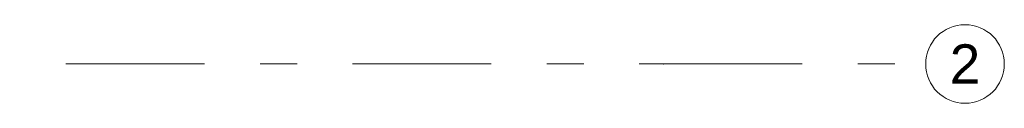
# Model space of a CAD drawing. Header units: millimetres. Extents: x -47038 to 86296, y -75637 to 48966.
# Tile 48 of 174: x -30518 to -26761, y 8630 to 8930. Entities that reach past the tile are written whole.
import ezdxf
from ezdxf.enums import TextEntityAlignment as Align

# ---------------------------------------------------------------- set-up
doc = ezdxf.new("R2010")
doc.units = ezdxf.units.MM
doc.linetypes.add('Przerywana podwójnie', pattern=[109.361107, 52.916665, -21.166666, 14.111111, -21.166666])
doc.layers.add('410-K Osie główne_Nr_pióra__11', color=7, linetype='Continuous', lineweight=0)
doc.layers.add('XREF', color=8, linetype='Continuous', lineweight=9)
doc.layers.add('410-K Osie główne_Nr_pióra__95', color=7, linetype='Continuous', lineweight=20, true_color=0x7c7c7c)
doc.styles.add('STYL_AUTOMATYCZNY_1', font='arial.ttf')

# ---------------------------------------------------------------- blocks, each defined once
blk = doc.blocks.new('parter 2025.10.15')
at = {"layer": '410-K Osie główne_Nr_pióra__95', "color": 8, "linetype": 'Przerywana podwójnie', "lineweight": 5}
for p, q in [((-63, 333.81), (1039.92, 333.81)), ((1039.92, 333.81), (1139.92, 333.81))]:
    blk.add_line(p, q, dxfattribs=at)
at = {"layer": '410-K Osie główne_Nr_pióra__95', "color": 8, "linetype": 'Continuous', "lineweight": 5}
blk.add_circle((1154.92, 333.81), 15, dxfattribs=at)
at = {"layer": '410-K Osie główne_Nr_pióra__95', "color": 8, "linetype": 'Przerywana podwójnie', "lineweight": 5}
blk.add_point((1039.92, 333.81), dxfattribs=at)
blk.add_point((1039.92, 333.81), dxfattribs=at)
at = {"layer": '410-K Osie główne_Nr_pióra__11', "color": 8, "lineweight": 5, "style": 'STYL_AUTOMATYCZNY_1'}
blk.add_text('2', height=15, dxfattribs=at).set_placement((1154.92, 341.31), align=Align.TOP_CENTER)

msp = doc.modelspace()

# ---------------------------------------------------------------- block references
at = {"layer": 'XREF', "xscale": 10, "yscale": 10, "zscale": 10}
msp.add_blockref('parter 2025.10.15', (-38460.6, 5442.3), dxfattribs=at)

doc.saveas('drawing.dxf')
